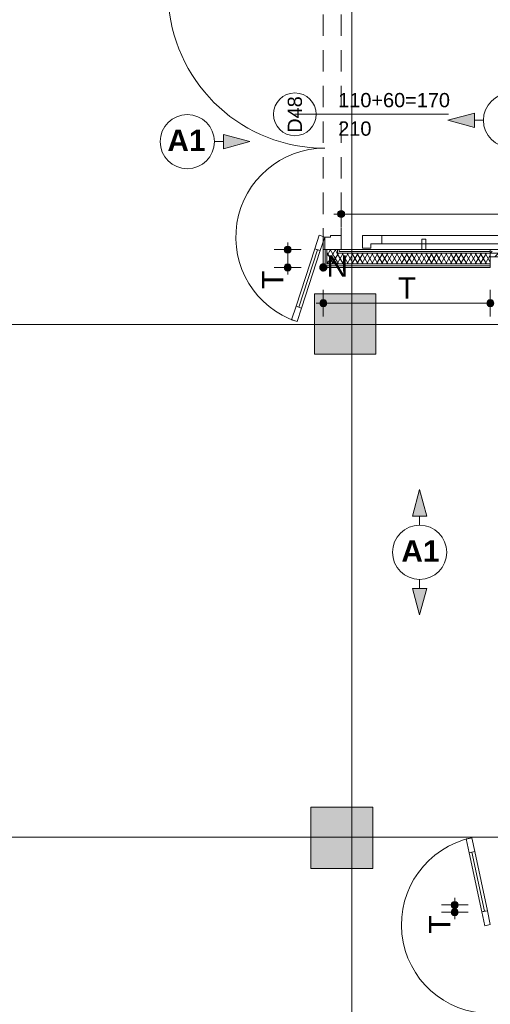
# Paper-space layout 'A-48 WYKOŃCZENIA ŚCIAN - PIĘTRO 3' of a CAD drawing. Header units: millimetres. Extents: x 0 to 500, y 0 to 350.
# Tile 8 of 17: x 221 to 254, y 123 to 193. Entities that reach past the tile are written whole.
import ezdxf
from ezdxf.xclip import XClip

# ---------------------------------------------------------------- set-up
doc = ezdxf.new("R2010")
doc.units = ezdxf.units.MM
doc.header["$MEASUREMENT"] = 0
doc.header["$XCLIPFRAME"] = 0
for name, pattern in [('DASHDOTX2', [1000, 500, -250, 0, -250]), ('Przer. długie kreski', [2.5, 1.5, -1]), ('PRZERYWANA_DU_A', [550, 350, -200])]:
    doc.linetypes.add(name, pattern=pattern)
for name, color, linetype in [('A__OKŁADZINY ŚCIAN', 7, 'Continuous'), ('A_podrys', 7, 'Continuous'), ('A_ściany', 7, 'Continuous'), ('A_ściany proj', 7, 'Continuous'), ('AR P NAROŻNIKI', 7, 'Continuous')]:
    doc.layers.add(name, color=color, linetype=linetype)
for name, color, linetype, lineweight in [('A__OKŁADZINY ŚCIAN_Nr_pióra__1', 7, 'Continuous', 20), ('A_ściany proj_Nr_pióra__1', 7, 'Continuous', 20), ('A_ściany proj_Nr_pióra__2', 8, 'Continuous', 13), ('A_ściany_Nr_pióra__1', 7, 'Continuous', 20), ('AR P NAROŻNIKI_Nr_pióra__1', 7, 'Continuous', 20), ('AR P NAROŻNIKI_Nr_pióra__2', 8, 'Continuous', 13), ('Drzwi Archicad_Nr_pióra__3', 252, 'Continuous', 13), ('Znaczniki drzwi Archicada_Nr_pióra__3', 252, 'Continuous', 13)]:
    doc.layers.add(name, color=color, linetype=linetype, lineweight=lineweight)
for name, color, linetype, lineweight, true_color in [('A__OKŁADZINY ŚCIAN_Nr_pióra__7', 7, 'Continuous', 18, 0x171717), ('A_osie_Nr_pióra__16', 7, 'Continuous', 5, 0x0f0f0f), ('A_ściany proj_Nr_pióra__10', 7, 'Continuous', 13, 0x4b4b4b), ('A_ściany proj_Nr_pióra__21', 7, 'Continuous', 5, 0xb0b0b0), ('AR ODBOJOPORĘCZ_Nr_pióra__10', 7, 'Continuous', 13, 0x4b4b4b), ('AR P NAROŻNIKI_Nr_pióra__7', 7, 'Continuous', 18, 0x171717)]:
    doc.layers.add(name, color=color, linetype=linetype, lineweight=lineweight, true_color=true_color)
doc.styles.add('STYL_AUTOMATYCZNY_1', font='arial.ttf')
doc.styles.add('STYL_AUTOMATYCZNY_3', font='arial.ttf')
doc.styles.add('STYL_AUTOMATYCZNY_4', font='arial.ttf')
doc.styles.add('STYL_AUTOMATYCZNY_5', font='arial.ttf')
pattern_1 = [(0, (-1530.842, -273.8946), (0, 1), [0, -1])]
pattern_2 = [(60, (-1530.842, -273.89464), (-0.25980762, 0.15), []), (120, (-1530.842, -273.89464), (0.25980762, 0.15), [])]
pattern_3 = [(45, (-1530.842, -273.89464), (-0.57024626, 0.57024626), []), (45, (-1530.27175, -273.89464), (-0.57024626, 0.57024626), [0.40323, -0.20161])]

# ---------------------------------------------------------------- blocks, each defined once
blk = doc.blocks.new('Rysunek_2_2', base_point=(-1530.842, -273.895))
at = {"layer": 'A__OKŁADZINY ŚCIAN', "linetype": 'Continuous', "lineweight": 0, "true_color": 0x000000}
for points in [[(251.198, 185.513), (253.064, 185.013), (253.064, 186.013)], [(237.31, 184.011), (235.444, 184.511), (235.444, 183.511)], [(249.218, 159.591), (248.718, 157.725), (249.718, 157.725)], [(249.218, 150.786), (249.718, 152.652), (248.718, 152.652)]]:
    blk.add_hatch(color=18, dxfattribs=at).paths.add_polyline_path(points)
at = {"layer": 'A__OKŁADZINY ŚCIAN', "linetype": 'Continuous', "lineweight": 0, "true_color": 0x171717}
for points in [[(243.455, 178.93), (243.474, 178.835), (243.528, 178.753), (243.609, 178.699), (243.705, 178.68), (243.801, 178.699), (243.882, 178.753), (243.936, 178.835), (243.955, 178.93), (243.936, 179.026), (243.882, 179.107), (243.801, 179.161), (243.705, 179.18), (243.609, 179.161), (243.528, 179.107), (243.474, 179.026)], [(239.705, 176.43), (239.724, 176.335), (239.778, 176.253), (239.859, 176.199), (239.955, 176.18), (240.051, 176.199), (240.132, 176.253), (240.186, 176.335), (240.205, 176.43), (240.186, 176.526), (240.132, 176.607), (240.051, 176.661), (239.955, 176.68), (239.859, 176.661), (239.778, 176.607), (239.724, 176.526)], [(239.705, 175.18), (239.724, 175.085), (239.778, 175.003), (239.859, 174.949), (239.955, 174.93), (240.051, 174.949), (240.132, 175.003), (240.186, 175.085), (240.205, 175.18), (240.186, 175.276), (240.132, 175.357), (240.051, 175.411), (239.955, 175.43), (239.859, 175.411), (239.778, 175.357), (239.724, 175.276)], [(242.205, 172.68), (242.224, 172.585), (242.278, 172.503), (242.359, 172.449), (242.455, 172.43), (242.551, 172.449), (242.632, 172.503), (242.686, 172.585), (242.705, 172.68), (242.686, 172.776), (242.632, 172.857), (242.551, 172.911), (242.455, 172.93), (242.359, 172.911), (242.278, 172.857), (242.224, 172.776)], [(253.93, 172.68), (253.949, 172.585), (254.003, 172.503), (254.084, 172.449), (254.18, 172.43), (254.276, 172.449), (254.357, 172.503), (254.411, 172.585), (254.43, 172.68), (254.411, 172.776), (254.357, 172.857), (254.276, 172.911), (254.18, 172.93), (254.084, 172.911), (254.003, 172.857), (253.949, 172.776)], [(251.43, 130.43), (251.449, 130.334), (251.503, 130.253), (251.584, 130.199), (251.68, 130.18), (251.776, 130.199), (251.857, 130.253), (251.911, 130.334), (251.93, 130.43), (251.911, 130.526), (251.857, 130.607), (251.776, 130.661), (251.68, 130.68), (251.584, 130.661), (251.503, 130.607), (251.449, 130.526)], [(251.43, 129.93), (251.449, 129.834), (251.503, 129.753), (251.584, 129.699), (251.68, 129.68), (251.776, 129.699), (251.857, 129.753), (251.911, 129.834), (251.93, 129.93), (251.911, 130.026), (251.857, 130.107), (251.776, 130.161), (251.68, 130.18), (251.584, 130.161), (251.503, 130.107), (251.449, 130.026)]]:
    blk.add_hatch(color=250, dxfattribs=at).paths.add_polyline_path(points)
at = {"layer": 'A_ściany', "linetype": 'Continuous', "lineweight": 0, "true_color": 0x000000}
for points in [[(241.835, 173.34), (241.835, 169.09), (246.155, 169.09), (246.155, 173.34)], [(241.575, 137.3), (241.575, 133), (245.925, 133), (245.925, 137.3)]]:
    blk.add_hatch(color=18, dxfattribs=at).paths.add_polyline_path(points)
at = {"layer": 'A_ściany proj', "linetype": 'Continuous', "lineweight": 13}
h = blk.add_hatch(dxfattribs=at)
h.set_pattern_fill('gypsum_0002', color=8, style=0, pattern_type=2)
h.set_pattern_definition(pattern_1)
h.paths.add_polyline_path([(242.455, 175.18), (242.58, 175.305), (242.58, 176.43), (242.455, 176.43)])
h = blk.add_hatch(dxfattribs=at)
h.set_pattern_fill('gypsum_0002', color=8, style=0, pattern_type=2)
h.set_pattern_definition(pattern_1)
h.paths.add_polyline_path([(242.58, 176.43), (242.58, 175.305), (242.705, 175.43), (242.705, 176.43)])
h = blk.add_hatch(dxfattribs=at)
h.set_pattern_fill('batt_insulation_0002', color=8, style=0, pattern_type=2)
h.set_pattern_definition(pattern_2)
h.paths.add_polyline_path([(242.705, 176.43), (242.705, 175.43), (243.455, 176.18), (243.455, 176.43)])
h = blk.add_hatch(dxfattribs=at)
h.set_pattern_fill('gypsum_0002', color=8, style=0, pattern_type=2)
h.set_pattern_definition(pattern_1)
h.paths.add_polyline_path([(243.58, 176.43), (243.455, 176.43), (243.455, 176.18), (243.58, 176.305)])
h = blk.add_hatch(dxfattribs=at)
h.set_pattern_fill('gypsum_0002', color=8, style=0, pattern_type=2)
h.set_pattern_definition(pattern_1)
h.paths.add_polyline_path([(254.18, 176.305), (243.58, 176.305), (243.455, 176.18), (254.18, 176.18)])
h = blk.add_hatch(dxfattribs=at)
h.set_pattern_fill('gypsum_0002', color=8, style=0, pattern_type=2)
h.set_pattern_definition(pattern_1)
h.paths.add_polyline_path([(254.18, 176.43), (243.705, 176.43), (243.58, 176.305), (254.18, 176.305)])
h = blk.add_hatch(dxfattribs=at)
h.set_pattern_fill('gypsum_0002', color=8, style=0, pattern_type=2)
h.set_pattern_definition(pattern_1)
h.paths.add_polyline_path([(243.705, 176.43), (243.58, 176.43), (243.58, 176.305)])
at = {"layer": 'A_ściany proj', "linetype": 'Continuous', "lineweight": 0, "true_color": 0x4b4b4b}
h = blk.add_hatch(dxfattribs=at)
h.set_pattern_fill('FP_65_0002', color=251, style=0, pattern_type=2)
h.set_pattern_definition(pattern_3)
h.paths.add_polyline_path([(285.139, 176.43), (254.18, 176.43), (254.18, 176.18), (284.889, 176.18)])
at = {"layer": 'A_ściany proj', "linetype": 'Continuous', "lineweight": 13}
h = blk.add_hatch(dxfattribs=at)
h.set_pattern_fill('batt_insulation_0002', color=8, style=0, pattern_type=2)
h.set_pattern_definition(pattern_2)
h.paths.add_polyline_path([(254.18, 176.18), (243.455, 176.18), (242.705, 175.43), (254.18, 175.43)])
at = {"layer": 'A_ściany proj', "linetype": 'Continuous', "lineweight": 0, "true_color": 0x4b4b4b}
h = blk.add_hatch(dxfattribs=at)
h.set_pattern_fill('FP_65_0002', color=251, style=0, pattern_type=2)
h.set_pattern_definition(pattern_3)
h.paths.add_polyline_path([(254.18, 175.93), (284.639, 175.93), (284.889, 176.18), (254.18, 176.18)])
at = {"layer": 'A_ściany proj', "linetype": 'Continuous', "lineweight": 13}
h = blk.add_hatch(dxfattribs=at)
h.set_pattern_fill('gypsum_0002', color=8, style=0, pattern_type=2)
h.set_pattern_definition(pattern_1)
h.paths.add_polyline_path([(242.455, 175.18), (254.18, 175.18), (254.18, 175.305), (242.58, 175.305)])
h = blk.add_hatch(dxfattribs=at)
h.set_pattern_fill('gypsum_0002', color=8, style=0, pattern_type=2)
h.set_pattern_definition(pattern_1)
h.paths.add_polyline_path([(242.58, 175.305), (254.18, 175.305), (254.18, 175.43), (242.705, 175.43)])
at = {"layer": 'AR P NAROŻNIKI', "linetype": 'Continuous', "lineweight": 0, "true_color": 0x171717}
blk.add_hatch(color=250, dxfattribs=at).paths.add_polyline_path([(242.705, 175.18, 1), (242.205, 175.18, 1)])
at = {"layer": 'A__OKŁADZINY ŚCIAN_Nr_pióra__1', "color": 7, "linetype": 'Continuous', "lineweight": 20}
for p, q in [((251.198, 185.513), (253.064, 186.013)), ((253.064, 186.013), (253.064, 185.013)), ((251.198, 185.513), (253.064, 185.013)), ((253.698, 185.513), (253.064, 185.513)), ((234.81, 184.011), (235.444, 184.011)), ((235.444, 183.511), (235.444, 184.511)), ((237.31, 184.011), (235.444, 184.511)), ((237.31, 184.011), (235.444, 183.511)), ((249.218, 159.591), (248.718, 157.725)), ((249.218, 159.591), (249.718, 157.725)), ((249.718, 157.725), (248.718, 157.725)), ((249.218, 157.091), (249.218, 157.725)), ((249.218, 153.286), (249.218, 152.652)), ((248.718, 152.652), (249.718, 152.652)), ((249.218, 150.786), (248.718, 152.652)), ((249.218, 150.786), (249.718, 152.652))]:
    blk.add_line(p, q, dxfattribs=at)
for centre in [(255.601, 185.513), (232.907, 184.011), (249.218, 155.188)]:
    blk.add_circle(centre, 1.903, dxfattribs=at)
at = {"layer": 'A__OKŁADZINY ŚCIAN_Nr_pióra__7', "color": 250, "linetype": 'Continuous', "lineweight": 18, "true_color": 0x171717}
for p, q in [((243.705, 179.18), (243.705, 179.868)), ((243.205, 178.93), (243.455, 178.93)), ((243.705, 177.993), (243.705, 178.68)), ((243.955, 178.93), (284.885, 178.93)), ((239.705, 176.43), (239.018, 176.43)), ((239.955, 176.68), (239.955, 176.93)), ((240.893, 176.43), (240.205, 176.43)), ((239.955, 175.43), (239.955, 176.18)), ((239.705, 175.18), (239.018, 175.18)), ((239.955, 174.68), (239.955, 174.93)), ((240.893, 175.18), (240.205, 175.18)), ((242.455, 172.93), (242.455, 173.618)), ((254.18, 172.93), (254.18, 173.618)), ((241.955, 172.68), (242.205, 172.68)), ((242.455, 171.743), (242.455, 172.43)), ((242.705, 172.68), (253.93, 172.68)), ((254.18, 171.743), (254.18, 172.43)), ((251.68, 130.68), (251.68, 130.93)), ((251.43, 130.43), (250.743, 130.43)), ((251.68, 129.93), (251.68, 130.43)), ((252.618, 130.43), (251.93, 130.43)), ((251.43, 129.93), (250.743, 129.93)), ((251.68, 129.43), (251.68, 129.68)), ((252.618, 129.93), (251.93, 129.93))]:
    blk.add_line(p, q, dxfattribs=at)
for centre in [(243.705, 178.93), (239.955, 176.43), (239.955, 175.18), (242.455, 172.68), (254.18, 172.68), (251.68, 130.43), (251.68, 129.93)]:
    blk.add_circle(centre, 0.25, dxfattribs=at)
at = {"layer": 'A_osie_Nr_pióra__16', "color": 250, "linetype": 'DASHDOTX2', "lineweight": 5, "true_color": 0x0f0f0f}
for p, q in [((244.455, 254.638), (244.455, 105.18)), ((338.349, 171.18), (114.15, 171.18)), ((338.349, 135.18), (114.15, 135.18))]:
    blk.add_line(p, q, dxfattribs=at)
at = {"layer": 'A_ściany proj_Nr_pióra__1', "color": 7, "linetype": 'Continuous', "lineweight": 20, "flags": 128}
for points in [[(242.455, 176.43), (242.455, 175.18)], [(254.18, 176.43), (243.705, 176.43)], [(285.139, 176.43), (254.18, 176.43)], [(254.18, 175.93), (284.639, 175.93)], [(242.455, 175.18), (254.18, 175.18)]]:
    blk.add_lwpolyline(points, dxfattribs=at)
at = {"layer": 'A_ściany proj_Nr_pióra__10', "color": 251, "linetype": 'Continuous', "lineweight": 13, "true_color": 0x4b4b4b}
for p, q in [((284.889, 176.18), (254.18, 176.18)), ((254.18, 176.18), (284.889, 176.18))]:
    blk.add_line(p, q, dxfattribs=at)
at = {"layer": 'A_ściany proj_Nr_pióra__2', "color": 8, "linetype": 'Continuous', "lineweight": 13, "flags": 128}
for points in [[(254.18, 176.43), (254.18, 176.18)], [(254.18, 176.18), (254.18, 175.93)]]:
    blk.add_lwpolyline(points, dxfattribs=at)
at = {"layer": 'A_ściany proj_Nr_pióra__21', "color": 253, "linetype": 'Continuous', "lineweight": 5, "true_color": 0xb0b0b0}
for p, q in [((242.555, 176.43), (242.455, 176.43)), ((242.58, 176.43), (242.555, 176.43)), ((242.58, 176.43), (242.58, 175.305)), ((242.705, 176.43), (242.58, 176.43)), ((242.705, 176.43), (242.705, 175.43)), ((243.455, 176.43), (242.705, 176.43)), ((243.455, 176.18), (243.455, 176.43)), ((243.58, 176.43), (243.455, 176.43)), ((243.58, 176.305), (243.58, 176.43)), ((243.705, 176.43), (243.58, 176.43)), ((254.18, 176.305), (243.58, 176.305)), ((254.18, 176.18), (243.455, 176.18)), ((242.58, 175.305), (254.18, 175.305)), ((242.705, 175.43), (254.18, 175.43))]:
    blk.add_line(p, q, dxfattribs=at)
at = {"layer": 'A_ściany proj_Nr_pióra__21', "color": 253, "linetype": 'Continuous', "lineweight": 5, "true_color": 0xb0b0b0, "flags": 128}
for points in [[(254.18, 176.43), (254.18, 176.305)], [(254.18, 176.305), (254.18, 176.18)], [(254.18, 176.18), (254.18, 175.43)], [(254.18, 175.43), (254.18, 175.305)], [(254.18, 175.305), (254.18, 175.18)]]:
    blk.add_lwpolyline(points, dxfattribs=at)
at = {"layer": 'A_ściany_Nr_pióra__1', "color": 7, "linetype": 'Continuous', "lineweight": 20, "flags": 128}
for points in [[(241.835, 173.34), (241.835, 169.09)], [(246.155, 173.34), (241.835, 173.34)], [(246.155, 169.09), (246.155, 173.34)], [(241.835, 169.09), (246.155, 169.09)], [(241.575, 137.3), (241.575, 133)], [(245.925, 137.3), (241.575, 137.3)], [(245.925, 133), (245.925, 137.3)], [(241.575, 133), (245.925, 133)]]:
    blk.add_lwpolyline(points, dxfattribs=at)
at = {"layer": 'AR ODBOJOPORĘCZ_Nr_pióra__10', "color": 251, "linetype": 'Continuous', "lineweight": 13, "true_color": 0x4b4b4b}
for p, q in [((245.205, 176.534), (245.205, 177.43)), ((245.205, 176.534), (245.205, 177.43)), ((283.139, 177.43), (245.205, 177.43)), ((283.139, 177.43), (245.205, 177.43)), ((246.555, 177.43), (246.555, 176.836)), ((249.362, 177.16), (249.362, 176.43)), ((249.662, 177.16), (249.362, 177.16)), ((249.662, 177.16), (249.662, 176.43)), ((245.205, 176.534), (245.799, 176.534)), ((245.799, 176.534), (245.799, 176.836)), ((282.545, 176.836), (245.799, 176.836)), ((249.662, 176.43), (249.362, 176.43))]:
    blk.add_line(p, q, dxfattribs=at)
at = {"layer": 'AR P NAROŻNIKI_Nr_pióra__1', "color": 7, "linetype": 'Continuous', "lineweight": 20}
blk.add_circle((242.455, 175.18), 0.25, dxfattribs=at)
at = {"layer": 'AR P NAROŻNIKI_Nr_pióra__2', "color": 8, "linetype": 'PRZERYWANA_DU_A', "lineweight": 13, "flags": 128}
blk.add_lwpolyline([(242.705, 175.18, 1), (242.205, 175.18, 1)], format="xyb", close=True, dxfattribs=at)
at = {"layer": 'Drzwi Archicad_Nr_pióra__3', "color": 252, "linetype": 'Przer. długie kreski', "lineweight": 13}
for p, q in [((242.455, 176.43), (242.455, 195.43)), ((243.705, 176.43), (243.705, 195.43))]:
    blk.add_line(p, q, dxfattribs=at)
at = {"layer": 'Drzwi Archicad_Nr_pióra__3', "color": 252, "linetype": 'Continuous', "lineweight": 13}
for p, q in [((242.175, 177.435), (241.864, 176.484)), ((242.555, 177.31), (242.175, 177.435)), ((242.244, 176.36), (242.555, 177.31)), ((242.955, 177.31), (242.555, 177.31)), ((242.555, 177.31), (242.555, 176.43)), ((243.705, 177.43), (242.955, 177.43)), ((242.955, 177.43), (242.955, 177.31)), ((243.705, 176.43), (243.705, 177.43)), ((240.736, 172.392), (242.054, 176.422)), ((241.864, 176.484), (242.244, 176.36)), ((242.555, 176.43), (242.455, 176.43)), ((242.555, 176.43), (243.705, 176.43)), ((242.58, 176.43), (242.555, 176.43)), ((242.58, 176.43), (242.555, 176.43)), ((242.705, 176.43), (242.58, 176.43)), ((242.705, 176.43), (242.58, 176.43)), ((243.455, 176.43), (242.705, 176.43)), ((243.455, 176.43), (242.705, 176.43)), ((243.58, 176.43), (243.455, 176.43)), ((243.58, 176.43), (243.455, 176.43)), ((243.705, 176.43), (243.58, 176.43)), ((243.705, 176.43), (243.58, 176.43)), ((240.546, 172.454), (240.235, 171.504)), ((240.926, 172.33), (240.546, 172.454)), ((240.616, 171.379), (240.926, 172.33)), ((240.235, 171.504), (240.616, 171.379)), ((252.489, 135.07), (252.88, 135.153)), ((252.698, 134.092), (252.489, 135.07)), ((252.88, 135.153), (253.089, 134.175)), ((253.089, 134.175), (252.698, 134.092)), ((252.893, 134.133), (253.776, 129.986)), ((253.581, 129.945), (253.972, 130.028)), ((253.789, 128.967), (253.581, 129.945)), ((253.972, 130.028), (254.18, 129.05)), ((254.18, 129.05), (253.789, 128.967))]:
    blk.add_line(p, q, dxfattribs=at)
at = {"layer": 'Drzwi Archicad_Nr_pióra__3', "color": 252, "linetype": 'Continuous', "lineweight": 13, "flags": 128}
for points in [[(240.736, 172.392), (242.054, 176.422), (241.864, 176.484), (240.546, 172.454)], [(240.926, 172.33), (242.244, 176.36), (242.054, 176.422), (240.736, 172.392)], [(252.893, 134.133), (253.776, 129.986), (253.581, 129.945), (252.698, 134.092)], [(253.089, 134.175), (253.972, 130.028), (253.776, 129.986), (252.893, 134.133)]]:
    blk.add_lwpolyline(points, close=True, dxfattribs=at)
at = {"layer": 'Drzwi Archicad_Nr_pióra__3', "color": 252, "linetype": 'Continuous', "lineweight": 13}
for centre, radius, start, end in [((242.555, 194.55), 11, 100.47603, 270), ((242.555, 177.31), 6.24, 90, 251.89141), ((254.18, 129.05), 6.24, 102.02107, 270)]:
    blk.add_arc(centre, radius, start, end, dxfattribs=at)
at = {"layer": 'Znaczniki drzwi Archicada_Nr_pióra__3', "color": 252, "linetype": 'Continuous', "lineweight": 13}
blk.add_line((240.455, 185.93), (251.236, 185.93), dxfattribs=at)
at = {"layer": 'Znaczniki drzwi Archicada_Nr_pióra__3', "color": 252, "linetype": 'Continuous', "lineweight": 13, "flags": 128}
blk.add_lwpolyline([(240.455, 187.43, 1), (240.455, 184.43, 1)], format="xyb", close=True, dxfattribs=at)
at = {"layer": 'A__OKŁADZINY ŚCIAN_Nr_pióra__1', "color": 7, "linetype": 'Continuous', "lineweight": 20, "char_height": 1.5, "style": 'STYL_AUTOMATYCZNY_3'}
for s, insert, attachment_point in [('\\A1;{\\pqr;\\fArial|b1|i0|c238|p0;\\W1.000000;A1}', (234.19, 184.096), 6), ('\\A1;{\\pql;\\fArial|b1|i0|c238|p0;\\W1.000000;A1}', (247.936, 155.274), 4)]:
    blk.add_mtext(s, dxfattribs=dict(at, insert=insert, attachment_point=attachment_point))
at = {"layer": 'A__OKŁADZINY ŚCIAN_Nr_pióra__7', "color": 250, "linetype": 'Continuous', "lineweight": 18, "true_color": 0x171717, "char_height": 1.5, "width": 1.25659, "attachment_point": 7, "rotation": 90, "style": 'STYL_AUTOMATYCZNY_5'}
for insert in [(239.655, 173.674), (251.38, 128.423)]:
    blk.add_mtext('\\A1;{\\pql;\\fArial|b0|i0|c238|p0;\\W1.000000;T}', dxfattribs=dict(at, insert=insert))
at = {"layer": 'A__OKŁADZINY ŚCIAN_Nr_pióra__7', "color": 250, "linetype": 'Continuous', "lineweight": 18, "true_color": 0x171717, "insert": (247.689, 172.98), "char_height": 1.5, "width": 1.25659, "attachment_point": 7, "style": 'STYL_AUTOMATYCZNY_5'}
blk.add_mtext('\\A1;{\\pql;\\fArial|b0|i0|c238|p0;\\W1.000000;T}', dxfattribs=at)
at = {"layer": 'AR P NAROŻNIKI_Nr_pióra__7', "color": 250, "linetype": 'Continuous', "lineweight": 18, "true_color": 0x171717, "insert": (242.681, 175.272), "char_height": 1.5, "attachment_point": 4, "style": 'STYL_AUTOMATYCZNY_1'}
blk.add_mtext('\\A1;{\\pql;\\fArial|b0|i0|c238|p0;\\W1.000000;N}', dxfattribs=at)
at = {"layer": 'Znaczniki drzwi Archicada_Nr_pióra__3', "color": 252, "linetype": 'Continuous', "lineweight": 13, "char_height": 1, "attachment_point": 7, "style": 'STYL_AUTOMATYCZNY_4'}
for s, insert in [('\\A1;{\\pql;\\fArial CE|b0|i0|c238|p0;\\W1.000000;110+60=170}', (243.503, 186.413)), ('\\A1;{\\pql;\\fArial CE|b0|i0|c238|p0;\\W1.000000;210}', (243.503, 184.413))]:
    blk.add_mtext(s, dxfattribs=dict(at, insert=insert))
at = {"layer": 'Znaczniki drzwi Archicada_Nr_pióra__3', "color": 252, "linetype": 'Continuous', "lineweight": 13, "insert": (240.972, 184.635), "char_height": 1, "attachment_point": 7, "rotation": 90, "style": 'STYL_AUTOMATYCZNY_4'}
blk.add_mtext('\\A1;{\\pql;\\fArial CE|b0|i0|c238|p0;\\W1.000000;D48}', dxfattribs=at)

psp = doc.layouts.new('A-48 WYKOŃCZENIA ŚCIAN - PIĘTRO 3')

# ---------------------------------------------------------------- block references
at = {"layer": 'A_podrys', "color": 37, "linetype": 'Continuous', "lineweight": 5, "true_color": 0x656532}
ref = psp.add_blockref('Rysunek_2_2', (-1530.842, -273.895), dxfattribs=at)
XClip(ref).set_block_clipping_path([(87.8993602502, 105.180192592), (338.3493315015, 313.990192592)])

doc.saveas('drawing.dxf')
